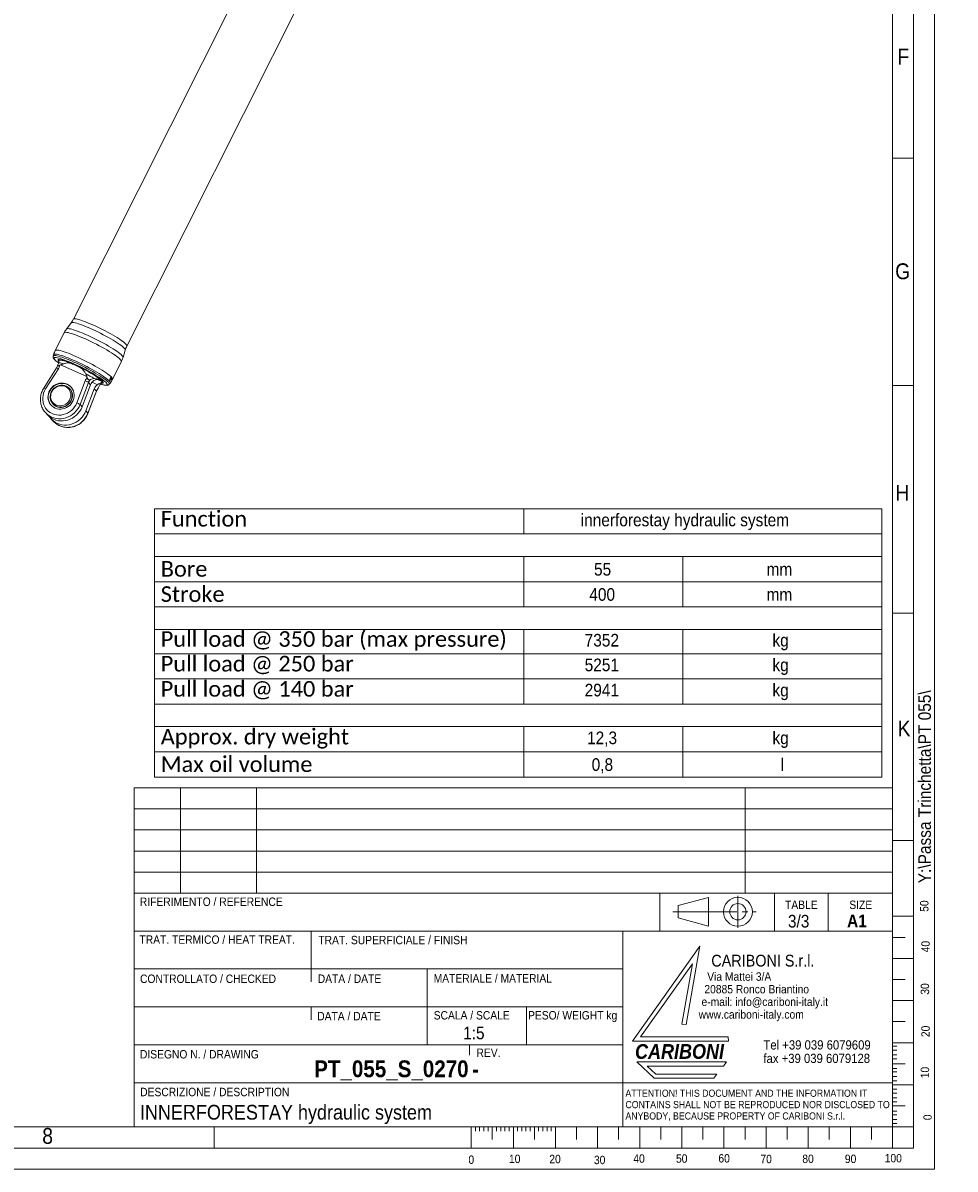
# Model space of a CAD drawing. Header units: millimetres. Extents: x 50 to 4179, y 50 to 2920.
# Tile 7 of 10: x 3073 to 4179, y 50 to 1410. Entities that reach past the tile are written whole.
import ezdxf

# ---------------------------------------------------------------- set-up
doc = ezdxf.new("R2010")
doc.units = ezdxf.units.MM
doc.header["$LTSCALE"] = 5
doc.linetypes.add('SLD-Centro', pattern=[19.05, 15.24, -1.27, 1.27, -1.27])
doc.linetypes.add('SLD-Solido', pattern=[0])
doc.styles.add('SLDTEXTSTYLE0', font='GOTHIC.TTF', dxfattribs={"width": 0.913})
doc.styles.add('SLDTEXTSTYLE2', font='GOTHICB.TTF', dxfattribs={"width": 0.913})
doc.styles.add('SLDTEXTSTYLE3', font='GOTHICBI.TTF', dxfattribs={"width": 0.913})
doc.styles.add('SLDTEXTSTYLE4', font='CALIBRI.TTF')

# ---------------------------------------------------------------- blocks, each defined once
blk = doc.blocks.new('SW_NOTE_6')
at = {"color": 0, "linetype": 'Continuous', "lineweight": 0, "char_height": 10, "attachment_point": 1, "style": 'SLDTEXTSTYLE0'}
for s, insert in [('   Via Mattei 3/A', (0, 12.8)), ('  20885 Ronco Briantino', (0, -2.2)), (' e-mail: info@cariboni-italy.it', (0, -17.2)), ('www.cariboni-italy.com', (0, -32.2))]:
    blk.add_mtext(s, dxfattribs=dict(at, insert=insert))
blk = doc.blocks.new('SW_NOTE_7')
at = {"color": 0, "linetype": 'Continuous', "lineweight": 0, "char_height": 11, "attachment_point": 1, "style": 'SLDTEXTSTYLE0'}
for s, insert in [('Tel +39 039 6079609', (0, 14.1)), ('fax +39 039 6079128', (0, -1.9))]:
    blk.add_mtext(s, dxfattribs=dict(at, insert=insert))
blk = doc.blocks.new('SW_NOTE_8')
at = {"color": 0, "linetype": 'Continuous', "lineweight": 0, "char_height": 8.5, "attachment_point": 1, "style": 'SLDTEXTSTYLE0'}
for s, insert in [('ATTENTION! THIS DOCUMENT AND THE INFORMATION IT', (0, 10.9)), ('CONTAINS SHALL NOT BE REPRODUCED NOR DISCLOSED TO', (0, -2.6)), ('ANYBODY, BECAUSE PROPERTY OF CARIBONI S.r.l.', (0, -16.1))]:
    blk.add_mtext(s, dxfattribs=dict(at, insert=insert))
blk = doc.blocks.new('SW_TABLEANNOTATION_0')
at = {"color": 0, "linetype": 'SLD-Solido', "lineweight": 0}
for p, q in [((0, 0), (0, -318.4)), ((863.5, 0), (0, 0)), ((438.5, 0), (438.5, -29.9)), ((863.5, -318.4), (863.5, 0)), ((0, -29.9), (863.5, -29.9)), ((0, -56.7), (863.5, -56.7)), ((438.5, -56.7), (438.5, -116.5)), ((627.2, -56.7), (627.2, -116.5)), ((0, -86.6), (863.5, -86.6)), ((0, -116.5), (863.5, -116.5)), ((0, -143.3), (863.5, -143.3)), ((438.5, -143.3), (438.5, -231.8)), ((627.2, -143.3), (627.2, -231.8)), ((0, -172), (863.5, -172)), ((0, -201.9), (863.5, -201.9)), ((0, -231.8), (863.5, -231.8)), ((0, -258.6), (863.5, -258.6)), ((438.5, -258.6), (438.5, -318.4)), ((627.2, -258.6), (627.2, -318.4)), ((0, -288.5), (863.5, -288.5)), ((0, -318.4), (863.5, -318.4))]:
    blk.add_line(p, q, dxfattribs=at)
at = {"color": 0, "linetype": 'Continuous', "lineweight": 0, "attachment_point": 1}
for s, insert, char_height, style in [('Function', (7.5, -2.6), 18.52, 'SLDTEXTSTYLE4'), ('innerforestay hydraulic system', (506, -5.8), 15, 'SLDTEXTSTYLE0'), ('Bore', (7.5, -62.1), 18.52, 'SLDTEXTSTYLE4'), ('55', (521.8, -64.3), 15, 'SLDTEXTSTYLE0'), ('mm', (726.6, -64.3), 15, 'SLDTEXTSTYLE0'), ('Stroke', (7.5, -92), 18.52, 'SLDTEXTSTYLE4'), ('400', (516.2, -94.2), 15, 'SLDTEXTSTYLE0'), ('mm', (726.6, -94.2), 15, 'SLDTEXTSTYLE0'), ('Pull load @ 350 bar (max pressure)', (7.5, -145.3), 18.521, 'SLDTEXTSTYLE4'), ('7352', (510.7, -148.5), 15, 'SLDTEXTSTYLE0'), ('kg', (733.6, -148.5), 15, 'SLDTEXTSTYLE0'), ('Pull load @ 250 bar', (7.5, -174.6), 18.521, 'SLDTEXTSTYLE4'), ('kg', (733.6, -177.8), 15, 'SLDTEXTSTYLE0'), ('5251', (510.7, -177.8), 15, 'SLDTEXTSTYLE0'), ('Pull load @ 140 bar', (7.5, -204.5), 18.521, 'SLDTEXTSTYLE4'), ('2941', (510.7, -207.7), 15, 'SLDTEXTSTYLE0'), ('kg', (733.6, -207.7), 15, 'SLDTEXTSTYLE0'), ('Approx. dry weight', (7.5, -261.2), 18.521, 'SLDTEXTSTYLE4'), ('12,3', (513.5, -264.4), 15, 'SLDTEXTSTYLE0'), ('kg', (733.6, -264.4), 15, 'SLDTEXTSTYLE0'), ('Max oil volume', (7.5, -293.9), 18.521, 'SLDTEXTSTYLE4'), ('0,8', (519, -296.1), 15, 'SLDTEXTSTYLE0'), ('l', (743.4, -296.1), 15, 'SLDTEXTSTYLE0')]:
    blk.add_mtext(s, dxfattribs=dict(at, insert=insert, char_height=char_height, style=style))

msp = doc.modelspace()

# ---------------------------------------------------------------- linework, layer by layer
at = {"color": 7, "linetype": 'SLD-Solido', "lineweight": 0}
for p, q in [((4155, 50), (4155, 2920)), ((4130, 75), (4130, 2895)), ((4130, 1250), (4105, 1250)), ((4105, 1250), (4130, 1250)), ((4105, 980), (4130, 980)), ((4105, 710), (4130, 710)), ((3205, 502.536), (3205, 100.036)), ((3205, 502.536), (4105, 502.536)), ((3260, 502.536), (3260, 377.495)), ((3350, 502.536), (3350, 377.495)), ((3930, 502.536), (3930, 377.495)), ((3205.017, 477.495), (4105.017, 477.495)), ((3205.017, 452.495), (4105.017, 452.495)), ((4105, 440), (4130, 440)), ((3205.017, 427.495), (4105.017, 427.495)), ((3205.017, 402.495), (4105.017, 402.495)), ((3828.758, 377.495), (3828.758, 332.536)), ((3886.558, 372.35), (3850.794, 362.721)), ((3886.558, 372.35), (3886.558, 338.475)), ((3965, 377.495), (3965, 332.536)), ((4028.681, 377.495), (4028.681, 332.536)), ((4104.971, 377.471), (4104.971, 99.971)), ((3850.794, 362.721), (3850.794, 348.104)), ((3850.794, 348.104), (3886.558, 338.475)), ((4105, 350), (4130, 350)), ((4105, 332.536), (3205, 332.536)), ((3415, 287.536), (3415, 332.536)), ((3785, 197.536), (3785, 332.536)), ((3796.396, 201.883), (3876.334, 314.625)), ((3876.334, 314.625), (3860.227, 221.754)), ((4105, 325), (4120, 325)), ((4105, 300), (4130, 300)), ((3785, 287.536), (3205, 287.536)), ((3415, 287.536), (3415, 272.042)), ((3552.715, 197.536), (3552.715, 287.536)), ((3867.631, 293.706), (3806.07, 206.883)), ((3867.631, 293.706), (3855.175, 221.883)), ((4105, 275), (4120, 275)), ((4105, 250), (4130, 250)), ((3785, 242.536), (3205, 242.536)), ((3415, 242.536), (3415, 227.136)), ((3670.542, 242.536), (3670.542, 197.536)), ((3855.175, 221.883), (3860.227, 221.754)), ((4105, 225), (4120, 225)), ((3806.07, 206.883), (3910.175, 206.883)), ((3910.175, 206.883), (3910.227, 201.883)), ((3603.076, 197.536), (3603.076, 185.043)), ((3910.227, 201.883), (3796.396, 201.883)), ((4105, 200), (4130, 200)), ((4105, 195.886), (4110, 195.886)), ((4105, 191.083), (4110, 191.083)), ((3908.098, 177.41), (3801.396, 177.41)), ((3801.396, 177.41), (3822.147, 157.828)), ((3908.098, 177.41), (3904.632, 172.298)), ((4105, 185.635), (4110, 185.635)), ((4105, 180.851), (4110, 180.851)), ((3813.898, 172.298), (3824.163, 162.611)), ((3904.632, 172.298), (3813.898, 172.298)), ((4105, 175), (4120, 175)), ((4105, 169.542), (4110, 169.542)), ((4105, 165.303), (4110, 165.303)), ((3785, 100.036), (3785, 152.536)), ((3785, 152.536), (4105, 152.536)), ((3822.147, 157.828), (3892.909, 157.828)), ((3824.163, 162.611), (3896.396, 162.611)), ((3896.396, 162.611), (3892.909, 157.828)), ((4105, 159.855), (4110, 159.855)), ((4105, 154.776), (4110, 154.776)), ((4105, 150), (4130, 150)), ((4105, 144.997), (4110, 144.997)), ((4105, 140.194), (4110, 140.194)), ((4105, 134.746), (4110, 134.746)), ((4105, 129.962), (4110, 129.962)), ((4105, 125), (4120, 125)), ((4105, 118.654), (4110, 118.654)), ((4105, 114.414), (4110, 114.414)), ((4105, 108.966), (4110, 108.966)), ((3300, 100), (3300, 75)), ((3605, 100), (3605, 75)), ((3610, 100), (3610, 95)), ((3615, 100), (3615, 95)), ((3620, 100), (3620, 95)), ((3625, 100), (3625, 95)), ((3630, 100), (3630, 85)), ((3635, 100), (3635, 95)), ((3640, 100), (3640, 95)), ((3645, 100), (3645, 95)), ((3650, 100), (3650, 95)), ((3655, 100), (3655, 75)), ((3660, 100), (3660, 95)), ((3665, 100), (3665, 95)), ((3670, 100), (3670, 95)), ((3675, 100), (3675, 95)), ((3680, 100), (3680, 85)), ((3685, 100), (3685, 95)), ((3690, 100), (3690, 95)), ((3695, 100), (3695, 95)), ((3700, 100), (3700, 95)), ((3705, 100), (3705, 75)), ((3730, 100), (3730, 85)), ((3755, 100), (3755, 75)), ((3780, 100), (3780, 85)), ((3805, 100), (3805, 75)), ((3830, 100), (3830, 85)), ((3855, 100), (3855, 75)), ((3880, 85), (3880, 100)), ((3905, 100), (3905, 75)), ((3930, 100), (3930, 85)), ((3955, 100), (3955, 75)), ((3980, 100), (3980, 85)), ((4005, 100), (4005, 75)), ((4030, 100), (4030, 85)), ((4055, 100), (4055, 75)), ((4080, 100), (4080, 85)), ((4105, 104.183), (4110, 104.183)), ((4105, 100), (4105, 75)), ((4130, 100), (4105, 100)), ((75, 75), (4130, 75)), ((50, 50), (4155, 50))]:
    msp.add_line(p, q, dxfattribs=at)
at = {"color": 7, "linetype": 'SLD-Solido', "lineweight": 15}
for p, q in [((4105, 100), (4105, 2870)), ((3341.709, 1474.337), (3132.705, 1058.64)), ((3196.139, 1026.747), (3405.143, 1442.444)), ((3130.038, 1054.327), (3124.61, 1047.066)), ((3121.821, 1042.558), (3111.246, 1021.524)), ((3191.678, 1013.346), (3194.268, 1022.033)), ((3109.291, 1016.597), (3108.784, 1014.898)), ((3115.225, 1009.929), (3115.449, 1009.271)), ((3115.449, 1009.271), (3115.535, 1009.065)), ((3179.147, 987.385), (3189.722, 1008.419)), ((3112.772, 1000.841), (3097.576, 976.895)), ((3114.917, 999.863), (3099.721, 975.917)), ((3116.682, 1003.99), (3117.649, 1004.511)), ((3117.649, 1004.511), (3148.839, 990.546)), ((3136.71, 959.356), (3146.753, 985.609)), ((3150.737, 983.688), (3140.694, 957.435)), ((3143.125, 954.743), (3153.168, 980.996)), ((3148.839, 990.546), (3149.023, 989.51)), ((3153.168, 980.996), (3150.737, 983.688)), ((3166.805, 983.45), (3167.467, 983.663)), ((3166.805, 983.45), (3166.843, 983.463)), ((3175.297, 981.457), (3176.359, 982.877)), ((3128.472, 976.081), (3128.24, 976.337)), ((3157.567, 976.124), (3147.524, 949.872)), ((3149.955, 947.18), (3159.997, 973.433)), ((3150.05, 946.953), (3160.093, 973.206)), ((3159.997, 973.433), (3157.567, 976.124)), ((3108.202, 958.241), (3108.433, 957.985)), ((3143.125, 954.743), (3140.694, 957.435)), ((3099.471, 947.994), (3098.889, 948.664)), ((3099.471, 947.994), (3101.902, 945.302)), ((3106.301, 940.431), (3108.732, 937.739)), ((3149.955, 947.18), (3147.524, 949.872)), ((3205, 377.495), (4105, 377.495)), ((3205, 197.536), (3785, 197.536)), ((3785, 197.536), (3785, 152.536)), ((3785, 152.536), (3205, 152.536)), ((100, 100), (4105, 100)), ((3205, 100.036), (4105, 100.036))]:
    msp.add_line(p, q, dxfattribs=at)
at = {"color": 8, "linetype": 'SLD-Solido', "lineweight": 15}
for p, q in [((3154.858, 983.896), (3161.37, 980.981)), ((3161.372, 987.168), (3167.178, 984.568)), ((3164.501, 987.141), (3165.094, 986.876))]:
    msp.add_line(p, q, dxfattribs=at)
at = {"color": 7, "linetype": 'SLD-Centro', "lineweight": 0}
for p, q in [((3921.521, 374.356), (3921.521, 336.469)), ((3844.235, 355.413), (3943.326, 355.413))]:
    msp.add_line(p, q, dxfattribs=at)
at = {"color": 8, "linetype": 'SLD-Solido', "lineweight": 15, "flags": 128}
for points in [[(3124.61, 1047.067), (3124.848, 1047.276), (3125.486, 1047.487), (3126.428, 1047.536), (3127.666, 1047.422), (3129.188, 1047.146), (3130.98, 1046.711), (3133.024, 1046.121), (3135.303, 1045.382), (3137.795, 1044.5), (3140.476, 1043.483), (3143.322, 1042.342), (3146.305, 1041.086), (3149.399, 1039.728)], [(3194.268, 1022.033), (3194.295, 1022.179), (3194.176, 1022.766), (3193.738, 1023.506), (3192.985, 1024.39), (3191.926, 1025.41), (3190.57, 1026.556), (3188.932, 1027.817), (3187.027, 1029.179), (3184.874, 1030.63), (3182.494, 1032.155), (3179.913, 1033.739), (3177.154, 1035.366), (3174.245, 1037.021), (3171.216, 1038.685), (3168.096, 1040.344), (3164.917, 1041.98), (3161.71, 1043.577), (3158.506, 1045.12), (3155.339, 1046.593), (3152.238, 1047.981), (3149.236, 1049.271), (3146.361, 1050.449), (3143.643, 1051.505), (3141.109, 1052.427), (3138.783, 1053.207), (3136.689, 1053.836), (3134.847, 1054.309), (3133.276, 1054.62), (3131.992, 1054.767), (3131.007, 1054.748), (3130.331, 1054.564), (3130.038, 1054.327)], [(3132.705, 1058.64), (3133.053, 1058.968), (3133.721, 1059.151), (3134.693, 1059.169), (3135.961, 1059.024), (3137.512, 1058.717), (3139.33, 1058.25), (3141.398, 1057.629), (3143.694, 1056.859), (3146.197, 1055.948), (3148.88, 1054.906), (3151.718, 1053.742), (3154.683, 1052.469), (3157.744, 1051.098), (3160.871, 1049.644), (3164.034, 1048.121), (3167.201, 1046.544), (3170.34, 1044.929), (3173.42, 1043.291), (3176.411, 1041.647), (3179.282, 1040.014), (3182.006, 1038.408), (3184.556, 1036.844), (3186.905, 1035.338), (3189.03, 1033.905), (3190.911, 1032.56), (3192.529, 1031.316), (3193.868, 1030.184), (3194.913, 1029.177), (3195.656, 1028.304), (3196.089, 1027.574), (3196.206, 1026.994), (3196.139, 1026.747)], [(3146.974, 1035.231), (3143.843, 1036.606), (3140.823, 1037.877), (3137.943, 1039.032), (3135.229, 1040.061), (3132.707, 1040.954), (3130.401, 1041.702), (3128.331, 1042.3), (3126.517, 1042.74), (3124.977, 1043.019), (3123.724, 1043.134), (3122.771, 1043.085), (3122.125, 1042.871), (3121.821, 1042.558)], [(3189.722, 1008.419), (3189.797, 1008.73), (3189.652, 1009.342), (3189.191, 1010.105), (3188.418, 1011.012), (3187.34, 1012.054), (3185.967, 1013.221), (3184.313, 1014.503), (3182.392, 1015.888), (3180.222, 1017.362), (3177.824, 1018.912), (3175.22, 1020.523), (3172.435, 1022.181), (3169.494, 1023.869), (3166.425, 1025.573), (3163.256, 1027.276), (3160.018, 1028.962), (3156.74, 1030.616), (3153.453, 1032.222), (3150.187, 1033.765), (3146.974, 1035.231)], [(3149.399, 1039.728), (3152.574, 1038.279), (3155.8, 1036.755), (3159.048, 1035.168), (3162.287, 1033.534), (3165.486, 1031.868), (3168.617, 1030.186), (3171.649, 1028.502), (3174.555, 1026.834), (3177.307, 1025.196), (3179.879, 1023.604), (3182.248, 1022.073), (3184.392, 1020.616), (3186.29, 1019.248), (3187.925, 1017.982), (3189.281, 1016.829), (3190.346, 1015.799), (3191.11, 1014.903), (3191.565, 1014.149), (3191.708, 1013.544), (3191.678, 1013.347)], [(3111.246, 1021.524), (3111.444, 1021.764), (3112.02, 1022.017), (3112.909, 1022.104), (3114.101, 1022.024), (3115.586, 1021.78), (3117.35, 1021.372), (3119.377, 1020.805), (3121.646, 1020.084), (3124.138, 1019.216), (3126.827, 1018.208), (3129.69, 1017.072), (3132.698, 1015.816), (3135.825, 1014.453), (3139.039, 1012.997), (3142.312, 1011.459), (3145.611, 1009.856), (3148.907, 1008.202), (3152.168, 1006.513), (3155.363, 1004.804), (3158.463, 1003.092), (3161.437, 1001.393), (3164.259, 999.723), (3166.901, 998.097), (3169.338, 996.531), (3171.549, 995.04), (3173.511, 993.637), (3175.207, 992.337), (3176.619, 991.15), (3177.736, 990.089)], [(3108.784, 1014.898), (3109.04, 1015.255), (3109.626, 1015.497), (3110.525, 1015.573), (3111.729, 1015.483), (3113.224, 1015.226), (3114.998, 1014.807), (3117.032, 1014.229), (3119.308, 1013.496), (3121.804, 1012.618), (3124.494, 1011.601), (3127.355, 1010.456), (3130.357, 1009.194), (3133.472, 1007.826), (3136.67, 1006.367), (3139.92, 1004.83), (3143.192, 1003.23), (3146.452, 1001.582), (3149.671, 999.902), (3152.817, 998.207), (3155.859, 996.512), (3158.769, 994.834), (3161.518, 993.19), (3164.081, 991.595), (3166.431, 990.064), (3168.547, 988.612), (3170.408, 987.253), (3171.997, 986), (3173.297, 984.866), (3174.297, 983.861), (3174.987, 982.995), (3175.36, 982.276), (3175.413, 981.711), (3175.297, 981.457)], [(3176.358, 982.877), (3176.448, 983.039), (3176.461, 983.567), (3176.162, 984.247), (3175.551, 985.073), (3174.636, 986.037), (3173.424, 987.13), (3171.927, 988.341), (3170.158, 989.66), (3168.135, 991.073), (3165.876, 992.569), (3163.402, 994.133), (3160.737, 995.749), (3157.905, 997.405), (3154.932, 999.082), (3151.847, 1000.767), (3148.679, 1002.443), (3145.456, 1004.095), (3142.209, 1005.708), (3138.968, 1007.265), (3135.764, 1008.753), (3132.626, 1010.158), (3129.584, 1011.467), (3126.666, 1012.667), (3123.899, 1013.747), (3121.31, 1014.698), (3118.921, 1015.509), (3116.757, 1016.175), (3114.837, 1016.688), (3113.178, 1017.043), (3111.796, 1017.239), (3110.705, 1017.271), (3109.914, 1017.141), (3109.431, 1016.85), (3109.291, 1016.597)], [(3115.868, 1012.424), (3115.496, 1012.521), (3113.821, 1012.906), (3112.419, 1013.131), (3111.305, 1013.194), (3110.489, 1013.094), (3109.981, 1012.832), (3109.784, 1012.412), (3109.901, 1011.836), (3110.33, 1011.111), (3111.068, 1010.244), (3112.107, 1009.243), (3113.436, 1008.119), (3115.043, 1006.883), (3115.098, 1006.843)], [(3165.094, 986.876), (3163.753, 987.966), (3162.126, 989.169), (3160.232, 990.471), (3158.097, 991.853), (3155.748, 993.299), (3153.215, 994.79), (3150.529, 996.308), (3147.727, 997.831), (3144.842, 999.342), (3141.913, 1000.82), (3138.977, 1002.247), (3136.072, 1003.605), (3133.234, 1004.875), (3130.5, 1006.043), (3127.905, 1007.092), (3125.482, 1008.01), (3123.263, 1008.785), (3121.275, 1009.406), (3119.544, 1009.866), (3118.092, 1010.159), (3116.938, 1010.282), (3116.097, 1010.232), (3115.579, 1010.01), (3115.39, 1009.62), (3115.449, 1009.271)], [(3165.173, 981.687), (3166.281, 981.364), (3168.087, 980.901), (3169.628, 980.595), (3170.888, 980.451), (3171.854, 980.47), (3172.516, 980.65), (3172.87, 980.992), (3172.91, 981.491), (3172.636, 982.142), (3172.052, 982.939), (3171.162, 983.874), (3169.977, 984.938), (3168.507, 986.119), (3167.873, 986.599)], [(3166.843, 983.463), (3167.134, 983.623), (3167.322, 984.014), (3167.178, 984.568)], [(3178.353, 989.407), (3178.937, 988.584), (3179.204, 987.91), (3179.151, 987.393), (3179.147, 987.385)], [(3160.093, 973.206), (3160.095, 973.277), (3159.997, 973.433)], [(3140.694, 957.435), (3139.48, 954.737), (3137.959, 952.183), (3136.152, 949.809), (3134.087, 947.648), (3131.792, 945.732), (3129.299, 944.088), (3126.646, 942.74), (3123.869, 941.706), (3121.009, 941.002), (3118.105, 940.638), (3115.201, 940.619), (3112.337, 940.945), (3109.555, 941.611), (3106.893, 942.609), (3104.391, 943.923), (3102.084, 945.536), (3100.005, 947.423), (3099.471, 947.994)], [(3108.732, 937.739), (3109.266, 937.168), (3111.345, 935.281), (3113.652, 933.668), (3116.154, 932.354), (3118.816, 931.356), (3121.598, 930.69), (3124.462, 930.364), (3127.366, 930.383), (3130.27, 930.747), (3133.13, 931.451), (3135.907, 932.484), (3138.56, 933.833), (3141.053, 935.477), (3143.348, 937.393), (3145.413, 939.554), (3147.22, 941.928), (3148.741, 944.482), (3149.955, 947.18)], [(3150.05, 946.953), (3150.052, 947.024), (3149.955, 947.18)]]:
    msp.add_lwpolyline(points, dxfattribs=at)
at = {"color": 7, "linetype": 'SLD-Solido', "lineweight": 15, "flags": 128}
for points in [[(3166.156, 982.919), (3166.731, 982.884), (3167.536, 982.95), (3168.033, 983.177), (3168.217, 983.565), (3168.087, 984.108), (3167.643, 984.799), (3166.891, 985.632), (3165.839, 986.596), (3164.501, 987.68), (3162.891, 988.871), (3161.029, 990.155), (3158.936, 991.517), (3156.637, 992.941), (3154.159, 994.411), (3151.53, 995.909), (3148.783, 997.417), (3145.948, 998.919), (3143.06, 1000.396), (3140.151, 1001.831), (3137.257, 1003.207), (3134.411, 1004.508), (3131.646, 1005.719), (3128.995, 1006.826), (3126.489, 1007.815), (3124.157, 1008.676), (3122.027, 1009.397), (3120.124, 1009.971), (3118.469, 1010.39), (3117.083, 1010.651), (3115.981, 1010.749), (3115.177, 1010.684), (3114.68, 1010.457), (3114.495, 1010.069), (3114.626, 1009.526), (3115.07, 1008.834), (3115.438, 1008.402)], [(3110.981, 953.248), (3113.123, 952.483), (3115.377, 952.051), (3117.691, 951.963), (3120.015, 952.22), (3122.296, 952.816), (3124.483, 953.738), (3126.528, 954.967), (3128.385, 956.473), (3130.012, 958.224), (3131.373, 960.18), (3132.438, 962.297), (3133.183, 964.53), (3133.59, 966.826), (3133.652, 969.136), (3133.367, 971.408), (3132.74, 973.59), (3131.787, 975.635), (3130.528, 977.496), (3128.992, 979.131), (3127.212, 980.505), (3125.229, 981.587), (3123.087, 982.352), (3120.834, 982.784), (3118.519, 982.872), (3116.195, 982.616), (3113.914, 982.019), (3111.727, 981.097), (3109.682, 979.869), (3107.825, 978.362), (3106.198, 976.612), (3104.837, 974.655), (3103.772, 972.538), (3103.028, 970.306), (3102.62, 968.009), (3102.558, 965.699), (3102.843, 963.427), (3103.47, 961.245), (3104.423, 959.201), (3105.682, 957.34), (3107.218, 955.704), (3108.998, 954.33), (3110.981, 953.248)], [(3130.152, 977.947), (3129.339, 978.747), (3127.56, 980.121), (3125.577, 981.203), (3123.434, 981.968), (3121.181, 982.4), (3118.866, 982.488), (3116.543, 982.231), (3114.262, 981.635), (3112.074, 980.712), (3110.029, 979.484), (3108.173, 977.978), (3106.545, 976.227), (3105.184, 974.271), (3104.119, 972.153), (3103.375, 969.921), (3102.967, 967.624), (3102.905, 965.314), (3103.191, 963.043), (3103.817, 960.86), (3104.77, 958.816), (3106.029, 956.955), (3106.406, 956.503)], [(3112.21, 955.334), (3110.37, 956.357), (3108.744, 957.679), (3107.377, 959.263), (3106.305, 961.066), (3105.559, 963.039), (3105.158, 965.127), (3105.113, 967.275), (3105.426, 969.423), (3106.087, 971.512), (3107.08, 973.487), (3108.377, 975.292), (3109.942, 976.88), (3111.733, 978.205), (3113.701, 979.233), (3115.792, 979.935), (3117.95, 980.292), (3120.115, 980.295), (3122.228, 979.943), (3124.232, 979.245), (3126.072, 978.221), (3127.698, 976.9), (3129.065, 975.316), (3130.136, 973.513), (3130.883, 971.54), (3131.284, 969.452), (3131.329, 967.304), (3131.016, 965.156), (3130.354, 963.066), (3129.361, 961.092), (3128.065, 959.286), (3126.5, 957.699), (3124.709, 956.373), (3122.741, 955.346), (3120.649, 954.644), (3118.492, 954.286), (3116.327, 954.284), (3114.214, 954.636), (3112.21, 955.334)], [(3112.261, 956.869), (3114.145, 956.218), (3116.132, 955.901), (3118.167, 955.926), (3120.189, 956.292), (3122.142, 956.99), (3123.968, 957.999), (3125.616, 959.289), (3127.038, 960.825), (3128.193, 962.561), (3129.048, 964.449), (3129.577, 966.432), (3129.767, 968.455), (3129.612, 970.459), (3129.115, 972.387), (3128.291, 974.183), (3127.165, 975.795), (3125.768, 977.178), (3124.14, 978.29), (3122.329, 979.101), (3120.387, 979.587), (3118.368, 979.734), (3116.333, 979.537), (3114.338, 979.003), (3112.441, 978.147), (3110.698, 976.993), (3109.157, 975.575), (3107.864, 973.933), (3106.856, 972.115), (3106.161, 970.172), (3105.8, 968.162), (3105.783, 966.141), (3106.11, 964.168), (3106.773, 962.299), (3107.751, 960.589), (3109.018, 959.086), (3110.535, 957.834), (3112.261, 956.869)], [(3099.721, 975.917), (3098.392, 973.51), (3097.376, 970.973), (3096.689, 968.347), (3096.342, 965.676), (3096.342, 963.005), (3096.688, 960.377), (3097.374, 957.837), (3098.39, 955.427), (3099.717, 953.186), (3101.335, 951.151), (3103.217, 949.358), (3105.331, 947.834), (3107.641, 946.606), (3110.111, 945.694), (3112.698, 945.112), (3115.361, 944.872), (3118.054, 944.976), (3120.733, 945.423), (3123.354, 946.205), (3125.873, 947.31), (3128.248, 948.719), (3130.44, 950.409), (3132.413, 952.351), (3134.134, 954.515), (3135.574, 956.862), (3136.71, 959.356)], [(3108.433, 957.985), (3108.976, 957.423), (3110.601, 956.101), (3112.441, 955.077), (3114.445, 954.38), (3116.558, 954.028), (3118.723, 954.03), (3120.881, 954.387), (3122.972, 955.089), (3124.94, 956.117), (3126.731, 957.443), (3128.296, 959.03), (3129.593, 960.835), (3130.586, 962.81), (3131.247, 964.9), (3131.56, 967.048), (3131.515, 969.195), (3131.114, 971.284), (3130.368, 973.257), (3129.296, 975.059), (3128.472, 976.081)], [(3101.902, 945.302), (3102.436, 944.731), (3104.515, 942.844), (3106.822, 941.231), (3109.324, 939.917), (3111.986, 938.919), (3114.768, 938.253), (3117.632, 937.927), (3120.536, 937.946), (3123.44, 938.31), (3126.3, 939.014), (3129.077, 940.048), (3131.73, 941.396), (3134.223, 943.04), (3136.518, 944.956), (3138.583, 947.117), (3140.39, 949.491), (3141.911, 952.045), (3143.125, 954.743)], [(3147.524, 949.872), (3146.31, 947.174), (3144.789, 944.62), (3142.982, 942.245), (3140.917, 940.085), (3138.622, 938.169), (3136.129, 936.525), (3133.476, 935.176), (3130.699, 934.143), (3127.839, 933.439), (3124.935, 933.075), (3122.031, 933.056), (3119.167, 933.382), (3116.385, 934.048), (3113.723, 935.046), (3111.221, 936.36), (3108.914, 937.972), (3106.835, 939.86), (3105.014, 941.995), (3104.284, 943.031)]]:
    msp.add_lwpolyline(points, dxfattribs=at)
at = {"color": 7, "linetype": 'SLD-Solido', "lineweight": 0}
for radius in [17.152, 9.686]:
    msp.add_circle((3921.521, 355.413), radius, dxfattribs=at)
at = {"color": 7, "linetype": 'SLD-Solido', "lineweight": 15}
for centre, radius, start, end in [((3114.689, 988.293), 18.716, 69.428297, 87.785499), ((3082.279, 897.662), 119.576, 64.800055, 73.686114), ((3103.207, 1007.314), 13.879, 327.530054, 346.14466), ((3051.542, 817.964), 204.868, 55.400539, 66.512486), ((3075.501, 860.57), 151.659, 57.272605, 61.755624), ((3159.923, 980.554), 14.108, 140.59152, 159.003469), ((3143.519, 973.812), 12.232, 53.836967, 74.670085), ((3160.532, 979.922), 10.494, 135.62406, 158.974177), ((3163.02, 977.197), 10.559, 124.950476, 158.91526), ((3167.419, 972.326), 10.559, 124.950476, 158.91526), ((3159.722, 979.93), 8.781, 31.887509, 52.280435), ((3169.793, 969.667), 10.494, 135.62406, 158.974177), ((3133.476, 947.559), 12.232, 53.836967, 74.670085)]:
    msp.add_arc(centre, radius, start, end, dxfattribs=at)
at = {"color": 8, "linetype": 'SLD-Solido', "lineweight": 15}
for centre, radius, start, end in [((3112.263, 996.884), 3.989, 48.303374, 82.6712), ((3097.066, 972.936), 3.992, 48.312176, 82.658144)]:
    msp.add_arc(centre, radius, start, end, dxfattribs=at)
at = {"color": 7, "linetype": 'SLD-Solido', "lineweight": 15}
for points, knots in [([(3132.684, 1058.643), (3132.624, 1058.508), (3132.152, 1057.459), (3131.265, 1056.008), (3130.337, 1054.783), (3130.013, 1054.356)], [0, 0, 0, 0, 0.08726973, 0.68139534, 1, 1, 1, 1]), ([(3124.656, 1047.057), (3124.301, 1046.59), (3123.307, 1045.284), (3122.38, 1043.754), (3121.891, 1042.669), (3121.835, 1042.545)], [0, 0, 0, 0, 0.33019151, 0.92353141, 1, 1, 1, 1]), ([(3111.262, 1021.515), (3110.868, 1020.707), (3110.09, 1019.111), (3109.563, 1017.415), (3109.303, 1016.577)], [0, 0, 0, 0, 0.50596435, 1, 1, 1, 1]), ([(3194.3, 1022.048), (3194.545, 1022.847), (3195.038, 1024.46), (3195.785, 1025.977), (3196.162, 1026.742)], [0, 0, 0, 0, 0.49552367, 1, 1, 1, 1]), ([(3108.814, 1014.87), (3108.772, 1014.759), (3108.625, 1014.369), (3108.682, 1013.689), (3108.877, 1012.927), (3109.274, 1012.15), (3109.927, 1011.246), (3110.921, 1010.185), (3112.265, 1008.979), (3113.674, 1007.837), (3114.735, 1007.061), (3115.183, 1006.733)], [0, 0, 0, 0, 0.03054416, 0.10716021, 0.18866837, 0.28623139, 0.41556516, 0.58176802, 0.74019878, 0.89041217, 1, 1, 1, 1]), ([(3115.412, 1006.995), (3115.314, 1006.707), (3115.115, 1006.124), (3114.615, 1005.097), (3114.361, 1004.575)], [0, 0, 0, 0, 0.49285449, 1, 1, 1, 1]), ([(3115.526, 1008.341), (3115.536, 1008.271), (3115.564, 1008.076), (3115.471, 1007.417), (3115.412, 1006.995)], [0, 0, 0, 0, 0.36010027, 1, 1, 1, 1]), ([(3115.521, 1009.066), (3115.513, 1009.079), (3115.484, 1009.122), (3115.571, 1008.704), (3115.529, 1008.362), (3115.526, 1008.341)], [0, 0, 0, 0, 0.27217718, 0.95525788, 1, 1, 1, 1]), ([(3121.265, 1005.815), (3121.964, 1005.997), (3123.376, 1006.363), (3125.207, 1006.888), (3127.037, 1006.926), (3129.193, 1006.441), (3131.772, 1005.478), (3134.799, 1004.171), (3138.024, 1002.665), (3140.999, 1001.086), (3143.473, 999.309), (3145.478, 997.081), (3146.612, 995.241), (3147.271, 994.172)], [0, 0, 0, 0, 0.07302182, 0.14771695, 0.22077716, 0.29640323, 0.39915669, 0.50460178, 0.61508529, 0.7286205, 0.80657363, 0.88759151, 1, 1, 1, 1]), ([(3189.698, 1008.429), (3189.798, 1008.61), (3190.393, 1009.688), (3191.061, 1011.347), (3191.497, 1012.855), (3191.649, 1013.38)], [0, 0, 0, 0, 0.11610054, 0.69249063, 1, 1, 1, 1]), ([(3114.093, 1003.962), (3113.949, 1003.441), (3113.648, 1002.357), (3113.071, 1001.359), (3112.772, 1000.841)], [0, 0, 0, 0, 0.48031795, 1, 1, 1, 1]), ([(3114.361, 1004.575), (3114.272, 1004.394), (3114.09, 1004.026), (3114.03, 1003.597), (3114.193, 1003.324), (3114.546, 1003.235), (3115.108, 1003.315), (3115.842, 1003.561), (3116.39, 1003.841), (3116.682, 1003.99)], [0, 0, 0, 0, 0.177497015, 0.360527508, 0.479725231, 0.599934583, 0.707604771, 0.844097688, 1, 1, 1, 1]), ([(3117.649, 1004.511), (3118.097, 1004.729), (3119.01, 1005.175), (3120.226, 1005.577), (3120.977, 1005.749), (3121.265, 1005.815)], [0, 0, 0, 0, 0.37273584, 0.75929871, 1, 1, 1, 1]), ([(3147.271, 994.172), (3147.789, 993.297), (3148.481, 992.131), (3148.767, 990.863), (3148.839, 990.546)], [0, 0, 0, 0, 0.74950293, 1, 1, 1, 1]), ([(3149.023, 989.51), (3149.101, 989.175), (3149.241, 988.575), (3149.674, 987.81), (3150.18, 987.28), (3150.785, 986.94), (3151.624, 986.804), (3152.387, 986.973), (3152.877, 987.192), (3153.031, 987.262)], [0, 0, 0, 0, 0.16739606, 0.29927645, 0.40670683, 0.5143167, 0.65162493, 0.88998359, 1, 1, 1, 1]), ([(3153.031, 987.262), (3153.89, 987.585), (3155.392, 988.15), (3156.864, 988.152), (3157.494, 988.153)], [0, 0, 0, 0, 0.57140085, 1, 1, 1, 1]), ([(3156.971, 985.852), (3157.725, 986.264), (3159.377, 987.167), (3161.395, 987.318), (3162.511, 987.249), (3162.654, 987.24)], [0, 0, 0, 0, 0.42320935, 0.92592481, 1, 1, 1, 1]), ([(3157.494, 988.153), (3158.161, 988.119), (3159.497, 988.051), (3161.302, 987.709), (3162.275, 987.372), (3162.654, 987.24)], [0, 0, 0, 0, 0.37780225, 0.75755288, 1, 1, 1, 1]), ([(3166.194, 983.32), (3165.674, 983.166), (3164.55, 982.835), (3162.89, 981.999), (3161.797, 981.267), (3161.37, 980.981)], [0, 0, 0, 0, 0.34483718, 0.74404305, 1, 1, 1, 1]), ([(3164.283, 980.636), (3164.28, 980.632), (3164.049, 980.229), (3163.521, 979.338), (3162.809, 978.073), (3162.395, 977.219), (3162.292, 977.007)], [0, 0, 0, 0, 0.00468458, 0.42669061, 0.85713443, 1, 1, 1, 1]), ([(3162.654, 987.24), (3162.689, 987.248), (3163.256, 987.363), (3164.275, 987.332), (3164.852, 987.011), (3165.094, 986.876)], [0, 0, 0, 0, 0.03703596, 0.5967374, 1, 1, 1, 1]), ([(3166.194, 983.32), (3166.021, 983.065), (3165.54, 982.357), (3164.773, 981.308), (3164.283, 980.636)], [0, 0, 0, 0, 0.36010027, 1, 1, 1, 1]), ([(3165.043, 981.688), (3165.282, 981.611), (3166.24, 981.306), (3167.713, 980.909), (3169.457, 980.505), (3171.005, 980.257), (3172.297, 980.18), (3173.332, 980.274), (3174.172, 980.543), (3174.839, 980.911), (3175.146, 981.309), (3175.265, 981.464)], [0, 0, 0, 0, 0.04863575, 0.19435055, 0.34175365, 0.49221248, 0.64880884, 0.7780956, 0.86853071, 0.94867547, 1, 1, 1, 1]), ([(3165.789, 982.652), (3165.89, 982.79), (3166.146, 983.142), (3166.554, 983.357), (3166.691, 983.403), (3166.736, 983.418)], [0, 0, 0, 0, 0.30113498, 0.76618139, 1, 1, 1, 1]), ([(3167.178, 984.568), (3167.155, 984.453), (3167.103, 984.187), (3166.532, 983.717), (3166.214, 983.343), (3166.194, 983.32)], [0, 0, 0, 0, 0.41678403, 0.96414743, 1, 1, 1, 1]), ([(3178.353, 989.407), (3178.311, 989.218), (3178.226, 988.841), (3177.955, 988.187), (3177.611, 987.56), (3177.221, 987.02), (3176.832, 986.63), (3176.49, 986.434), (3176.236, 986.453), (3176.097, 986.683), (3176.091, 987.098), (3176.214, 987.653), (3176.454, 988.286), (3176.781, 988.928), (3177.158, 989.503), (3177.489, 989.89), (3177.671, 990.037), (3177.736, 990.089)], [0, 0, 0, 0, 0.06864821, 0.13732446, 0.20605823, 0.27487014, 0.34371139, 0.41249189, 0.48113478, 0.54964309, 0.61811257, 0.68666679, 0.75536838, 0.82418367, 0.8930226, 0.9618071, 1, 1, 1, 1]), ([(3176.33, 982.871), (3176.882, 983.627), (3177.93, 985.062), (3178.739, 986.644), (3179.122, 987.393)], [0, 0, 0, 0, 0.52691033, 1, 1, 1, 1]), ([(3178.353, 989.407), (3178.371, 989.572), (3178.407, 989.901), (3178.3, 990.184), (3178.08, 990.285), (3177.854, 990.156), (3177.736, 990.089)], [0, 0, 0, 0, 0.24576705, 0.49154416, 0.7370807, 1, 1, 1, 1]), ([(3097.576, 976.895), (3097.303, 976.448), (3096.543, 975.201), (3095.51, 973.042), (3094.571, 970.413), (3093.935, 967.71), (3093.606, 964.969), (3093.587, 962.226), (3093.88, 959.516), (3094.481, 956.874), (3095.377, 954.331), (3096.573, 951.933), (3097.753, 950.041), (3098.621, 949.036), (3098.908, 948.703)], [0, 0, 0, 0, 0.05089502, 0.14170303, 0.23252229, 0.32328122, 0.41395879, 0.50453553, 0.59499539, 0.68532805, 0.77553094, 0.86561084, 0.95558426, 1, 1, 1, 1]), ([(3160.093, 973.206), (3160.195, 973.452), (3160.517, 974.23), (3161.05, 975.208), (3161.6, 975.844), (3161.765, 976.035)], [0, 0, 0, 0, 0.244714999, 0.77354748, 1, 1, 1, 1]), ([(3162.292, 977.007), (3162.169, 976.748), (3161.997, 976.384), (3161.779, 976.144), (3161.716, 976.075)], [0, 0, 0, 0, 0.71223706, 1, 1, 1, 1]), ([(3107.869, 938.807), (3108.247, 938.334), (3109.18, 937.167), (3110.938, 935.549), (3113.075, 933.95), (3115.401, 932.619), (3117.873, 931.561), (3120.464, 930.794), (3123.142, 930.325), (3125.872, 930.162), (3128.622, 930.305), (3131.356, 930.755), (3134.039, 931.505), (3136.639, 932.546), (3139.121, 933.866), (3141.454, 935.449), (3143.609, 937.274), (3145.557, 939.318), (3147.274, 941.556), (3148.709, 943.917), (3149.578, 945.748), (3149.975, 946.761), (3150.05, 946.953)], [0, 0, 0, 0, 0.035949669, 0.088682, 0.141402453, 0.194130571, 0.246886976, 0.299689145, 0.352550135, 0.40547799, 0.458475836, 0.511542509, 0.564673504, 0.617862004, 0.671099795, 0.724377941, 0.77768718, 0.831018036, 0.884358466, 0.937697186, 0.988153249, 1, 1, 1, 1])]:
    msp.add_open_spline(points, degree=3, knots=knots, dxfattribs=at)

# ---------------------------------------------------------------- block references
at = {"color": 7, "linetype": 'Continuous', "lineweight": 0}
for name, p in [('SW_TABLEANNOTATION_0', (3228.952, 833.718)), ('SW_NOTE_6', (3874.965, 270.716)), ('SW_NOTE_7', (3951.813, 188.785)), ('SW_NOTE_8', (3788.061, 133.384))]:
    msp.add_blockref(name, p, dxfattribs=at)

# ---------------------------------------------------------------- texts
for s, insert, char_height, attachment_point, style in [('F', (4110.892, 1379.722), 18.81, 1, 'SLDTEXTSTYLE0'), ('G', (4108.219, 1125.005), 18.81, 1, 'SLDTEXTSTYLE0'), ('H', (4108.476, 862.039), 18.81, 1, 'SLDTEXTSTYLE0'), ('K', (4111.224, 582.323), 18.81, 1, 'SLDTEXTSTYLE0'), ('RIFERIMENTO / REFERENCE', (3211.624, 372.315), 10, 1, 'SLDTEXTSTYLE0'), ('TABLE', (3977.517, 368.684), 10, 1, 'SLDTEXTSTYLE0'), ('SIZE', (4053.819, 368.684), 10, 1, 'SLDTEXTSTYLE0'), ('3/3', (3980.929, 351.699), 15, 1, 'SLDTEXTSTYLE0'), ('A1', (4051.128, 352.041), 15, 1, 'SLDTEXTSTYLE2'), ('TRAT. TERMICO / HEAT TREAT.', (3211.218, 327.381), 10, 1, 'SLDTEXTSTYLE0'), ('TRAT. SUPERFICIALE / FINISH', (3423.543, 326.813), 10, 1, 'SLDTEXTSTYLE0'), ('CARIBONI S.r.l.', (3889.983, 304.372), 13.98305, 1, 'SLDTEXTSTYLE0'), ('CONTROLLATO / CHECKED', (3211.859, 280.867), 10, 1, 'SLDTEXTSTYLE0'), ('DATA / DATE', (3422.812, 280.944), 10, 1, 'SLDTEXTSTYLE0'), ('MATERIALE / MATERIAL', (3560.406, 281.344), 10, 1, 'SLDTEXTSTYLE0'), ('DATA / DATE', (3422.194, 236.532), 10, 1, 'SLDTEXTSTYLE0'), ('SCALA / SCALE', (3560.462, 237.546), 10, 1, 'SLDTEXTSTYLE0'), ('PESO/ WEIGHT kg', (3672.458, 237.546), 10, 1, 'SLDTEXTSTYLE0'), ('1:5', (3595.371, 219.031), 15, 1, 'SLDTEXTSTYLE0'), ('DISEGNO N. / DRAWING', (3211.761, 191.302), 10, 1, 'SLDTEXTSTYLE0'), ('REV.', (3611.263, 193.044), 10, 1, 'SLDTEXTSTYLE0'), ('CARIBONI', (3799.4, 198.32), 17.5, 1, 'SLDTEXTSTYLE3'), ('PT_055_S_0270', (3601.854, 178.995), 20, 3, 'SLDTEXTSTYLE2'), ('- ', (3606.012, 178.696), 20, 1, 'SLDTEXTSTYLE2'), ('DESCRIZIONE / DESCRIPTION', (3212.076, 146.47), 10, 1, 'SLDTEXTSTYLE0'), ('INNERFORESTAY hydraulic system', (3211.747, 126.206), 17.5, 1, 'SLDTEXTSTYLE0'), ('8', (3095.788, 98.756), 18.81, 1, 'SLDTEXTSTYLE0'), ('100', (4095.798, 67.965), 10, 1, 'SLDTEXTSTYLE0'), ('0', (3601.679, 66.142), 10, 1, 'SLDTEXTSTYLE0'), ('10', (3649.827, 67.167), 10, 1, 'SLDTEXTSTYLE0'), ('20', (3697.704, 66.93), 10, 1, 'SLDTEXTSTYLE0'), ('30', (3750.649, 65.848), 10, 1, 'SLDTEXTSTYLE0'), ('40', (3797.419, 67.511), 10, 1, 'SLDTEXTSTYLE0'), ('50', (3848.065, 67.511), 10, 1, 'SLDTEXTSTYLE0'), ('60', (3898.405, 67.785), 10, 1, 'SLDTEXTSTYLE0'), ('70', (3948.262, 66.963), 10, 1, 'SLDTEXTSTYLE0'), ('80', (3998.032, 67.177), 10, 1, 'SLDTEXTSTYLE0'), ('90', (4048.492, 67.177), 10, 1, 'SLDTEXTSTYLE0')]:
    msp.add_mtext(s, dxfattribs=dict(at, insert=insert, char_height=char_height, attachment_point=attachment_point, style=style))
at = {"color": 7, "linetype": 'Continuous', "lineweight": 0, "attachment_point": 1, "rotation": 90, "style": 'SLDTEXTSTYLE0'}
for s, insert, char_height in [('Y:\\\\Passa Trinchetta\\\\PT 055\\\\', (4135.659, 389.239), 15), ('50', (4137.742, 355.334), 10), ('40', (4139.244, 307.263), 10), ('30', (4138.493, 256.939), 10), ('20', (4139.244, 206.615), 10), ('10', (4138.493, 157.793), 10), ('0', (4141.637, 108.036), 10)]:
    msp.add_mtext(s, dxfattribs=dict(at, insert=insert, char_height=char_height))

doc.saveas('drawing.dxf')
